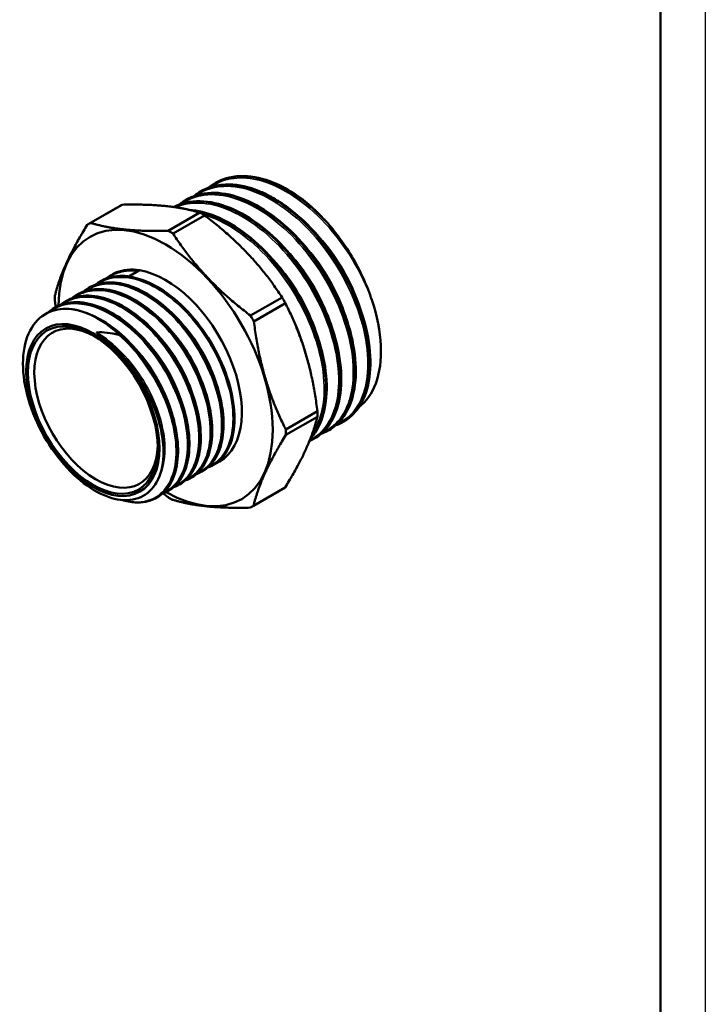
# Model space of a CAD drawing. Header units: millimetres. Extents: x 0 to 698, y -67 to 297.
# Tile 9 of 17: x 133 to 210, y 62 to 172. Entities that reach past the tile are written whole.
import ezdxf

# ---------------------------------------------------------------- set-up
doc = ezdxf.new("R2010")
doc.units = ezdxf.units.MM
for name, color, linetype, lineweight in [('Видимые тонкие (ГОСТ)', 7, 'Continuous', 35), ('Видимый контур (ГОСТ)', 7, 'Continuous', 50), ('Кромка (ГОСТ)', 7, 'Continuous', 50)]:
    doc.layers.add(name, color=color, linetype=linetype, lineweight=lineweight)

# ---------------------------------------------------------------- blocks, each defined once
blk = doc.blocks.new('Рамки ГОСТ_ граница 297x210')
at = {"layer": 'Кромка (ГОСТ)', "lineweight": 25}
blk.add_line((210, 297), (210, 0), dxfattribs=at)
at = {"layer": 'Кромка (ГОСТ)'}
blk.add_line((205, 5), (205, 292), dxfattribs=at)

msp = doc.modelspace()

# ---------------------------------------------------------------- linework, layer by layer
at = {"layer": 'Видимые тонкие (ГОСТ)'}
for points, knots in [([(168.899, 127.327), (170.039, 127.826), (170.952, 128.755), (171.534, 130.044), (172.422, 132.011), (172.532, 134.802), (171.828, 137.811), (171.09, 140.966), (169.458, 144.337), (167.302, 147.123), (165.213, 149.822), (162.648, 151.953), (160.162, 153.036), (157.696, 154.111), (155.325, 154.147), (153.552, 153.13), (153.405, 153.046), (153.263, 152.955), (153.125, 152.857)], [13.2877809, 13.2877809, 13.2877809, 13.2877809, 13.7317993, 13.7317993, 13.7317993, 14.4094954, 14.4094954, 14.4094954, 15.1202221, 15.1202221, 15.1202221, 15.8087385, 15.8087385, 15.8087385, 16.4917683, 16.4917683, 16.4917683, 16.5482676, 16.5482676, 16.5482676, 16.5482676]), ([(172.737, 141.16), (171.63, 144.23), (169.765, 147.303), (167.532, 149.71), (165.299, 152.116), (162.713, 153.839), (160.318, 154.5), (158.192, 155.086), (156.23, 154.833), (154.751, 153.795)], [8.305085, 8.305085, 8.305085, 8.305085, 8.9839612, 8.9839612, 8.9839612, 9.6626761, 9.6626761, 9.6626761, 10.2650823, 10.2650823, 10.2650823, 10.2650823]), ([(167.272, 126.39), (168.119, 126.757), (168.841, 127.358), (169.392, 128.175), (170.532, 129.864), (170.93, 132.46), (170.487, 135.395), (170.044, 138.329), (168.765, 141.58), (166.913, 144.438), (165.062, 147.294), (162.651, 149.738), (160.188, 151.235), (157.726, 152.73), (155.23, 153.269), (153.224, 152.726), (152.597, 152.557), (152.02, 152.282), (151.502, 151.913)], [19.5709662, 19.5709662, 19.5709662, 19.5709662, 19.8999871, 19.8999871, 19.8999871, 20.5803608, 20.5803608, 20.5803608, 21.2603491, 21.2603491, 21.2603491, 21.9399684, 21.9399684, 21.9399684, 22.6192346, 22.6192346, 22.6192346, 22.8314529, 22.8314529, 22.8314529, 22.8314529]), ([(165.812, 125.521), (166.154, 125.683), (166.474, 125.886), (166.768, 126.128), (168.283, 127.376), (169.106, 129.672), (169.037, 132.491), (168.969, 135.255), (168.045, 138.499), (166.454, 141.51), (164.864, 144.517), (162.62, 147.269), (160.196, 149.162), (157.774, 151.053), (155.19, 152.073), (152.99, 151.994), (152.214, 151.965), (151.487, 151.801), (150.827, 151.51)], [25.8756117, 25.8756117, 25.8756117, 25.8756117, 26.0108258, 26.0108258, 26.0108258, 26.7071959, 26.7071959, 26.7071959, 27.3899027, 27.3899027, 27.3899027, 28.0716797, 28.0716797, 28.0716797, 28.7525932, 28.7525932, 28.7525932, 28.9928255, 28.9928255, 28.9928255, 28.9928255]), ([(166.067, 126.204), (166.766, 127.199), (167.215, 128.508), (167.36, 130.041), (167.603, 132.594), (167.001, 135.748), (165.673, 138.812), (164.347, 141.87), (162.306, 144.817), (159.978, 147.012), (158.013, 148.864), (155.853, 150.169), (153.83, 150.737)], [32.4529957, 32.4529957, 32.4529957, 32.4529957, 32.8614129, 32.8614129, 32.8614129, 33.5417361, 33.5417361, 33.5417361, 34.220622, 34.220622, 34.220622, 34.7937636, 34.7937636, 34.7937636, 34.7937636]), ([(171.843, 138.937), (171.229, 141.364), (170.05, 143.918), (168.488, 146.15), (167.69, 147.29), (166.795, 148.343), (165.847, 149.265)], [8.14670423, 8.14670423, 8.14670423, 8.14670423, 8.75145098, 8.75145098, 8.75145098, 9.0603565, 9.0603565, 9.0603565, 9.0603565]), ([(170.213, 138.011), (169.599, 140.428), (168.427, 142.97), (166.874, 145.195), (166.069, 146.346), (165.165, 147.408), (164.208, 148.338)], [14.43094155, 14.43094155, 14.43094155, 14.43094155, 15.03313794, 15.03313794, 15.03313794, 15.34489822, 15.34489822, 15.34489822, 15.34489822]), ([(166.961, 136.133), (166.31, 138.704), (165.02, 141.416), (163.319, 143.739), (162.593, 144.729), (161.795, 145.646), (160.955, 146.46)], [26.99731217, 26.99731217, 26.99731217, 26.99731217, 27.63795277, 27.63795277, 27.63795277, 27.91126883, 27.91126883, 27.91126883, 27.91126883]), ([(168.587, 137.072), (167.961, 139.541), (166.749, 142.141), (165.146, 144.399), (164.367, 145.496), (163.499, 146.509), (162.581, 147.399)], [20.71412686, 20.71412686, 20.71412686, 20.71412686, 21.32935296, 21.32935296, 21.32935296, 21.62808352, 21.62808352, 21.62808352, 21.62808352]), ([(143.257, 143.621), (143.647, 143.898), (144.078, 144.108), (144.545, 144.243), (145.182, 144.427), (145.881, 144.476), (146.619, 144.39)], [40.00156793, 40.00156793, 40.00156793, 40.00156793, 40.20184601, 40.20184601, 40.20184601, 40.47492268, 40.47492268, 40.47492268, 40.47492268]), ([(141.981, 142.891), (141.994, 142.899), (142.006, 142.908), (142.019, 142.917), (143.43, 143.888), (145.395, 143.944), (147.456, 143.078), (149.515, 142.212), (151.651, 140.433), (153.366, 138.174), (155.094, 135.897), (156.379, 133.152), (156.922, 130.611), (157.463, 128.077), (157.262, 125.768), (156.378, 124.248), (155.922, 123.464), (155.287, 122.894), (154.526, 122.562)], [33.7183826, 33.7183826, 33.7183826, 33.7183826, 33.7247378, 33.7247378, 33.7247378, 34.4430109, 34.4430109, 34.4430109, 35.1606356, 35.1606356, 35.1606356, 35.8837297, 35.8837297, 35.8837297, 36.6047738, 36.6047738, 36.6047738, 36.976607, 36.976607, 36.976607, 36.976607]), ([(139.44, 141.414), (140.045, 141.842), (140.749, 142.11), (141.526, 142.195), (143.331, 142.394), (145.514, 141.608), (147.559, 140.033), (149.603, 138.46), (151.493, 136.113), (152.783, 133.566), (154.073, 131.02), (154.754, 128.296), (154.674, 126.057), (154.594, 123.82), (153.755, 122.086), (152.37, 121.28), (152.246, 121.208), (152.118, 121.144), (151.986, 121.086)], [21.152012, 21.152012, 21.152012, 21.152012, 21.4624215, 21.4624215, 21.4624215, 22.1838637, 22.1838637, 22.1838637, 22.904827, 22.904827, 22.904827, 23.6253308, 23.6253308, 23.6253308, 24.3453943, 24.3453943, 24.3453943, 24.4099256, 24.4099256, 24.4099256, 24.4099256]), ([(140.711, 142.151), (141.698, 142.84), (142.95, 143.102), (144.328, 142.885), (146.288, 142.577), (148.488, 141.302), (150.414, 139.372), (152.398, 137.383), (154.072, 134.717), (155.025, 132.053), (155.958, 129.447), (156.194, 126.868), (155.687, 124.95), (155.286, 123.433), (154.423, 122.34), (153.255, 121.823)], [27.4351973, 27.4351973, 27.4351973, 27.4351973, 27.9397777, 27.9397777, 27.9397777, 28.6575996, 28.6575996, 28.6575996, 29.397227, 29.397227, 29.397227, 30.1209947, 30.1209947, 30.1209947, 30.6933854, 30.6933854, 30.6933854, 30.6933854]), ([(136.727, 139.828), (137.903, 140.734), (139.496, 140.987), (141.234, 140.527), (143.249, 139.993), (145.442, 138.504), (147.297, 136.423), (149.152, 134.344), (150.653, 131.692), (151.453, 129.112), (152.253, 126.531), (152.345, 124.045), (151.718, 122.255), (151.275, 120.989), (150.476, 120.08), (149.438, 119.621)], [8.5571989, 8.5571989, 8.5571989, 8.5571989, 9.177467, 9.177467, 9.177467, 9.8968344, 9.8968344, 9.8968344, 10.6160049, 10.6160049, 10.6160049, 11.3349833, 11.3349833, 11.3349833, 11.8434897, 11.8434897, 11.8434897, 11.8434897]), ([(138.163, 140.686), (138.277, 140.766), (138.394, 140.841), (138.515, 140.909), (140.002, 141.752), (142.014, 141.664), (144.083, 140.673), (146.151, 139.681), (148.259, 137.796), (149.912, 135.473), (151.65, 133.034), (152.868, 130.135), (153.262, 127.543), (153.643, 125.033), (153.249, 122.835), (152.189, 121.499), (151.784, 120.989), (151.283, 120.606), (150.71, 120.358)], [14.8688267, 14.8688267, 14.8688267, 14.8688267, 14.927159, 14.927159, 14.927159, 15.6450837, 15.6450837, 15.6450837, 16.3628491, 16.3628491, 16.3628491, 17.1168738, 17.1168738, 17.1168738, 17.8473352, 17.8473352, 17.8473352, 18.1267403, 18.1267403, 18.1267403, 18.1267403]), ([(150.813, 139.292), (151.061, 139.052), (151.305, 138.8), (151.542, 138.537), (153.281, 136.611), (154.682, 134.13), (155.403, 131.732), (155.47, 131.508), (155.532, 131.285), (155.587, 131.064)], [34.9218669, 34.9218669, 34.9218669, 34.9218669, 35.02316305, 35.02316305, 35.02316305, 35.76539725, 35.76539725, 35.76539725, 35.83461525, 35.83461525, 35.83461525, 35.83461525]), ([(148.256, 137.834), (148.482, 137.616), (148.704, 137.387), (148.921, 137.15), (150.662, 135.247), (152.076, 132.785), (152.818, 130.393), (152.9, 130.129), (152.973, 129.866), (153.038, 129.606)], [22.35388297, 22.35388297, 22.35388297, 22.35388297, 22.44611041, 22.44611041, 22.44611041, 23.18554889, 23.18554889, 23.18554889, 23.26706571, 23.26706571, 23.26706571, 23.26706571]), ([(149.539, 138.554), (150.686, 137.433), (151.736, 136.073), (152.571, 134.605), (153.359, 133.219), (153.952, 131.747), (154.31, 130.329)], [28.63872173, 28.63872173, 28.63872173, 28.63872173, 29.10833599, 29.10833599, 29.10833599, 29.55148396, 29.55148396, 29.55148396, 29.55148396]), ([(141.991, 137.534), (143.923, 136.383), (145.815, 134.417), (147.2, 132.141), (148.585, 129.866), (149.451, 127.303), (149.592, 125.107), (149.684, 123.663), (149.463, 122.387), (148.973, 121.411)], [3.1846009, 3.1846009, 3.1846009, 3.1846009, 3.9244461, 3.9244461, 3.9244461, 4.6640422, 4.6640422, 4.6640422, 5.1506185, 5.1506185, 5.1506185, 5.1506185]), ([(144.42, 137.274), (146.427, 135.538), (148.219, 133.08), (149.376, 130.5), (150.532, 127.92), (151.045, 125.241), (150.801, 123.116), (150.557, 120.991), (149.56, 119.437), (148.062, 118.837), (147.144, 118.469), (146.043, 118.46), (144.871, 118.793)], [3.4148689, 3.4148689, 3.4148689, 3.4148689, 4.1359832, 4.1359832, 4.1359832, 4.8568622, 4.8568622, 4.8568622, 5.5775108, 5.5775108, 5.5775108, 6.0190784, 6.0190784, 6.0190784, 6.0190784]), ([(146.981, 137.095), (148.044, 136.06), (149.024, 134.82), (149.827, 133.476), (150.71, 131.997), (151.373, 130.403), (151.762, 128.871)], [16.07069766, 16.07069766, 16.07069766, 16.07069766, 16.5053649, 16.5053649, 16.5053649, 16.98388041, 16.98388041, 16.98388041, 16.98388041]), ([(145.711, 136.365), (145.826, 136.254), (145.941, 136.139), (146.054, 136.022), (147.826, 134.192), (149.303, 131.771), (150.124, 129.377), (150.266, 128.962), (150.389, 128.549), (150.491, 128.14)], [9.78750792, 9.78750792, 9.78750792, 9.78750792, 9.83467728, 9.83467728, 9.83467728, 10.57246764, 10.57246764, 10.57246764, 10.70034422, 10.70034422, 10.70034422, 10.70034422]), ([(144.476, 135.347), (146.259, 133.562), (147.762, 131.168), (148.616, 128.782), (149.164, 127.249), (149.44, 125.728), (149.436, 124.381)], [3.5274617, 3.5274617, 3.5274617, 3.5274617, 4.26877, 4.26877, 4.26877, 4.7449645, 4.7449645, 4.7449645, 4.7449645])]:
    msp.add_open_spline(points, degree=3, knots=knots, dxfattribs=at)
msp.add_open_spline([(165.335, 135.194), (164.953, 136.703), (164.35, 138.261), (163.574, 139.76)], degree=3, dxfattribs=at)
at = {"layer": 'Видимый контур (ГОСТ)'}
for p, q in [((155.243, 154.241), (155.238, 154.238)), ((153.617, 153.302), (153.611, 153.299)), ((151.991, 152.363), (151.985, 152.36)), ((141.095, 149.658), (144.619, 151.693)), ((141.306, 149.774), (144.83, 151.809)), ((149.987, 148.886), (153.511, 150.921)), ((150.515, 148.581), (154.038, 150.615)), ((146.769, 144.476), (145.562, 143.779)), ((146.769, 144.476), (146.769, 144.476)), ((142.361, 143.236), (142.361, 143.235)), ((143.657, 143.984), (143.633, 143.97)), ((141.089, 142.501), (141.088, 142.501)), ((138.543, 141.031), (138.542, 141.031)), ((139.816, 141.766), (139.815, 141.766)), ((159.179, 139.406), (162.703, 141.441)), ((137.27, 140.296), (137.27, 140.296)), ((159.551, 138.76), (163.075, 140.794)), ((163.122, 126.065), (166.645, 128.099)), ((163.123, 126.673), (166.647, 128.708)), ((169.575, 127.54), (169.57, 127.537)), ((166.323, 125.662), (166.317, 125.659)), ((167.949, 126.601), (167.943, 126.598)), ((155.712, 123.104), (155.052, 122.723)), ((152.507, 121.254), (152.507, 121.253)), ((153.78, 121.989), (153.779, 121.988)), ((151.234, 120.519), (151.234, 120.518)), ((159.345, 118.048), (162.869, 120.083)), ((159.509, 118.146), (163.032, 120.18)), ((148.689, 119.049), (148.688, 119.049)), ((149.962, 119.784), (149.961, 119.784))]:
    msp.add_line(p, q, dxfattribs=at)
for centre, major_axis, start_param, end_param in [((149.684, 133.544), (8.468, -14.667), 5.5038077, 10.2058972), ((153.744, 135.888), (-9.125, 15.805), 6.2603739, 6.2831853), ((153.744, 135.888), (-9.125, 15.805), 5.4749758, 5.5158492), ((150.22, 133.853), (-9.125, 15.805), 6.2603739, 6.3012473), ((163.126, 141.304), (-7.573, 13.116), 5.0642952, 5.0862034), ((150.22, 133.853), (9.125, -15.805), 2.3333831, 2.3742565), ((149.684, 133.544), (-6.027, 10.44), 6.169093, 6.2831853), ((149.684, 133.544), (-6.028, 10.44), 5.846853, 6.1955627), ((149.684, 133.544), (6.027, -10.44), 0, 2.7052603), ((150.22, 133.853), (-9.125, 15.805), 0.7625868, 0.8034602), ((153.744, 135.888), (-9.125, 15.805), 4.6895776, 4.730451), ((141.906, 129.053), (-4.875, 8.444), 5.5231103, 10.184853), ((142.175, 129.208), (6.028, -10.44), 2.3996495, 2.4027225), ((150.22, 133.853), (9.125, -15.805), 1.5479849, 1.5888584), ((153.744, 135.888), (-9.125, 15.805), 3.9041794, 3.9450528), ((150.22, 133.853), (9.125, -15.805), 0.7625868, 0.8034602), ((153.744, 135.888), (9.125, -15.805), 0, 0.018062), ((150.22, 133.853), (-9.125, 15.805), 2.3333831, 2.3742565), ((150.22, 133.853), (9.125, -15.805), 6.2603739, 6.3012473)]:
    msp.add_ellipse(centre, major_axis=major_axis, ratio=0.5773503, start_param=start_param, end_param=end_param, dxfattribs=at)
for major_axis in [(-5.266, 9.12), (-5.125, 8.877)]:
    msp.add_ellipse((141.552, 128.849), major_axis=major_axis, ratio=0.5773503, dxfattribs=at)
for points, knots in [([(153.391, 153.158), (154.567, 153.909), (156.018, 154.202), (157.608, 153.987), (159.937, 153.671), (162.55, 152.268), (164.9, 150.085), (167.247, 147.904), (169.315, 144.96), (170.674, 141.892), (172.031, 138.826), (172.671, 135.657), (172.468, 133.069), (172.265, 130.465), (171.209, 128.469), (169.543, 127.521), (169.486, 127.489), (169.428, 127.458), (169.37, 127.428)], [-16.5222265, -16.5222265, -16.5222265, -16.5222265, -16.0595211, -16.0595211, -16.0595211, -15.3820919, -15.3820919, -15.3820919, -14.7052686, -14.7052686, -14.7052686, -14.028989, -14.028989, -14.028989, -13.3481112, -13.3481112, -13.3481112, -13.3248115, -13.3248115, -13.3248115, -13.3248115]), ([(169.571, 127.546), (170.57, 128.126), (171.36, 129.068), (171.861, 130.311), (172.689, 132.365), (172.723, 135.227), (171.944, 138.276), (171.164, 141.325), (169.577, 144.538), (167.51, 147.219), (165.443, 149.9), (162.91, 152.03), (160.443, 153.146), (157.976, 154.261), (155.591, 154.353), (153.787, 153.396), (153.73, 153.366), (153.673, 153.335), (153.617, 153.302)], [7.0685835, 7.0685835, 7.0685835, 7.0685835, 7.4788736, 7.4788736, 7.4788736, 8.1565791, 8.1565791, 8.1565791, 8.8341206, 8.8341206, 8.8341206, 9.5115021, 9.5115021, 9.5115021, 10.1887274, 10.1887274, 10.1887274, 10.2101761, 10.2101761, 10.2101761, 10.2101761]), ([(155.019, 154.096), (155.731, 154.556), (156.544, 154.848), (157.433, 154.952), (159.576, 155.203), (162.144, 154.357), (164.598, 152.604), (165.642, 151.858), (166.664, 150.954), (167.624, 149.929)], [-10.2390412, -10.2390412, -10.2390412, -10.2390412, -9.9579006, -9.9579006, -9.9579006, -9.2798163, -9.2798163, -9.2798163, -8.9912861, -8.9912861, -8.9912861, -8.9912861]), ([(167.41, 150.164), (165.13, 152.532), (162.517, 154.186), (160.121, 154.763), (158.292, 155.202), (156.6, 155.012), (155.245, 154.237)], [2.7300089, 2.7300089, 2.7300089, 2.7300089, 3.4089738, 3.4089738, 3.4089738, 3.9269908, 3.9269908, 3.9269908, 3.9269908]), ([(155.473, 154.366), (156.343, 154.814), (157.353, 155.035), (159.477, 154.993), (160.617, 154.737), (162.61, 153.922), (163.473, 153.453), (164.319, 152.883)], [0, 0, 0, 0, 0.4792857, 0.4792857, 0.9535032, 0.9535032, 1.3048835, 1.3048835, 1.3048835, 1.3048835]), ([(151.762, 152.223), (153.336, 153.23), (155.415, 153.389), (157.638, 152.661), (160.067, 151.866), (162.653, 150.018), (164.852, 147.522), (167.051, 145.026), (168.849, 141.9), (169.874, 138.819), (170.899, 135.739), (171.145, 132.727), (170.572, 130.434), (170.108, 128.577), (169.109, 127.204), (167.741, 126.492)], [-22.8054118, -22.8054118, -22.8054118, -22.8054118, -22.1859204, -22.1859204, -22.1859204, -21.508919, -21.508919, -21.508919, -20.8322066, -20.8322066, -20.8322066, -20.1557677, -20.1557677, -20.1557677, -19.6079968, -19.6079968, -19.6079968, -19.6079968]), ([(167.946, 126.607), (168.485, 126.916), (168.964, 127.33), (169.367, 127.844), (170.6, 129.42), (171.114, 131.926), (170.786, 134.819), (170.443, 137.846), (169.177, 141.275), (167.268, 144.297), (165.42, 147.226), (162.983, 149.751), (160.481, 151.311), (157.994, 152.862), (155.46, 153.449), (153.415, 152.937), (152.909, 152.81), (152.433, 152.616), (151.993, 152.36)], [13.3517688, 13.3517688, 13.3517688, 13.3517688, 13.5726488, 13.5726488, 13.5726488, 14.2490193, 14.2490193, 14.2490193, 14.9569629, 14.9569629, 14.9569629, 15.6427834, 15.6427834, 15.6427834, 16.3244347, 16.3244347, 16.3244347, 16.4933614, 16.4933614, 16.4933614, 16.4933614]), ([(152.22, 152.488), (153.091, 152.936), (154.1, 153.157), (156.224, 153.115), (157.365, 152.859), (159.674, 151.914), (160.873, 151.204), (163.168, 149.425), (164.294, 148.332), (166.328, 145.912), (167.264, 144.555), (168.834, 141.75), (169.489, 140.268), (170.444, 137.366), (170.756, 135.909), (171.004, 133.199), (170.943, 131.913), (170.456, 129.669), (170.023, 128.683), (169.062, 127.434), (168.628, 127.032), (168.143, 126.72)], [0, 0, 0, 0, 0.4792857, 0.4792857, 0.9535032, 0.9535032, 1.4363344, 1.4363344, 1.920681, 1.920681, 2.4040242, 2.4040242, 2.8867, 2.8867, 3.3695056, 3.3695056, 3.8532369, 3.8532369, 4.3378212, 4.3378212, 4.6386722, 4.6386722, 4.6386722, 4.6386722]), ([(153.846, 153.427), (154.717, 153.875), (155.726, 154.096), (157.851, 154.054), (158.991, 153.798), (160.566, 153.153), (161, 152.947), (161.651, 152.592), (161.87, 152.466), (162.197, 152.266), (162.306, 152.198), (162.741, 151.917), (163.067, 151.69), (164.366, 150.719), (165.327, 149.846), (167.283, 147.723), (168.275, 146.407), (169.968, 143.658), (170.692, 142.192), (171.796, 139.286), (172.189, 137.81), (172.6, 135.033), (172.624, 133.696), (172.301, 131.326), (171.95, 130.262), (170.995, 128.678), (170.429, 128.083), (169.77, 127.658)], [0, 0, 0, 0, 0.4792857, 0.4792857, 0.9535032, 0.9535032, 1.1319226, 1.1319226, 1.2219991, 1.2219991, 1.2670824, 1.2670824, 1.4024519, 1.4024519, 1.8118983, 1.8118983, 2.2978578, 2.2978578, 2.7805346, 2.7805346, 3.2632411, 3.2632411, 3.7467083, 3.7467083, 4.2312607, 4.2312607, 4.6405861, 4.6405861, 4.6405861, 4.6405861]), ([(150.594, 151.549), (150.741, 151.625), (150.892, 151.694), (151.046, 151.756), (152.962, 152.527), (155.424, 152.22), (157.913, 150.908), (160.4, 149.597), (162.895, 147.291), (164.872, 144.498), (166.848, 141.706), (168.293, 138.447), (168.906, 135.433), (169.52, 132.42), (169.3, 129.672), (168.306, 127.79), (167.775, 126.782), (167.023, 126.026), (166.113, 125.557)], [-29.0301063, -29.0301063, -29.0301063, -29.0301063, -28.9753099, -28.9753099, -28.9753099, -28.2945447, -28.2945447, -28.2945447, -27.6142287, -27.6142287, -27.6142287, -26.9343456, -26.9343456, -26.9343456, -26.2548788, -26.2548788, -26.2548788, -25.8911822, -25.8911822, -25.8911822, -25.8911822]), ([(150.594, 151.549), (151.464, 151.997), (152.474, 152.218), (154.598, 152.176), (155.738, 151.92), (158.048, 150.975), (159.247, 150.265), (161.542, 148.486), (162.667, 147.393), (164.702, 144.973), (165.637, 143.616), (167.207, 140.811), (167.862, 139.329), (168.817, 136.427), (169.129, 134.97), (169.378, 132.26), (169.316, 130.974), (168.83, 128.73), (168.397, 127.744), (167.436, 126.495), (167.002, 126.093), (166.517, 125.781)], [0, 0, 0, 0, 0.4792857, 0.4792857, 0.9535032, 0.9535032, 1.4363344, 1.4363344, 1.920681, 1.920681, 2.4040242, 2.4040242, 2.8867, 2.8867, 3.3695056, 3.3695056, 3.8532369, 3.8532369, 4.3378212, 4.3378212, 4.6386722, 4.6386722, 4.6386722, 4.6386722]), ([(166.322, 125.664), (166.544, 125.791), (166.755, 125.936), (166.955, 126.099), (168.448, 127.32), (169.28, 129.546), (169.259, 132.289), (169.238, 135.03), (168.365, 138.269), (166.815, 141.301), (165.266, 144.331), (163.051, 147.133), (160.635, 149.096), (158.22, 151.058), (155.619, 152.169), (153.38, 152.183), (152.363, 152.189), (151.423, 151.968), (150.597, 151.542)], [19.6349541, 19.6349541, 19.6349541, 19.6349541, 19.7258176, 19.7258176, 19.7258176, 20.4048345, 20.4048345, 20.4048345, 21.0834694, 21.0834694, 21.0834694, 21.7617384, 21.7617384, 21.7617384, 22.4396574, 22.4396574, 22.4396574, 22.7476939, 22.7476939, 22.7476939, 22.7476939]), ([(167.41, 150.164), (166.096, 151.585), (165.012, 152.393), (164.462, 152.786), (164.382, 152.841), (164.319, 152.883)], [-0.108107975, -0.108107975, -0.108107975, -0.108107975, -0.035887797, -0.035887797, -0.021604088, -0.021604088, -0.021604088, -0.021604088]), ([(152.296, 151.241), (153.244, 151.173), (154.248, 150.926), (156.422, 150.036), (157.62, 149.326), (159.916, 147.547), (161.041, 146.454), (163.076, 144.034), (164.011, 142.677), (165.581, 139.872), (166.236, 138.39), (167.191, 135.488), (167.503, 134.031), (167.751, 131.321), (167.69, 130.035), (167.203, 127.791), (166.77, 126.805), (166.081, 125.91), (165.98, 125.79), (165.875, 125.675)], [0.5358218, 0.5358218, 0.5358218, 0.5358218, 0.9535032, 0.9535032, 1.4363344, 1.4363344, 1.920681, 1.920681, 2.4040242, 2.4040242, 2.8867, 2.8867, 3.3695056, 3.3695056, 3.8532369, 3.8532369, 4.3378212, 4.3378212, 4.4165418, 4.4165418, 4.4165418, 4.4165418]), ([(165.875, 125.694), (166.689, 126.604), (167.25, 127.863), (167.492, 129.38), (167.884, 131.845), (167.431, 134.973), (166.217, 138.077), (165.005, 141.178), (163.044, 144.232), (160.744, 146.573), (158.447, 148.911), (155.828, 150.521), (153.441, 151.047), (153.102, 151.122), (152.769, 151.174), (152.441, 151.206)], [26.0976316, 26.0976316, 26.0976316, 26.0976316, 26.516971, 26.516971, 26.516971, 27.1982768, 27.1982768, 27.1982768, 27.8786621, 27.8786621, 27.8786621, 28.5581927, 28.5581927, 28.5581927, 28.6546009, 28.6546009, 28.6546009, 28.6546009]), ([(152.47, 151.196), (154.141, 151.02), (155.968, 150.295), (157.75, 149.087), (160.209, 147.419), (162.563, 144.84), (164.322, 141.91), (166.08, 138.98), (167.23, 135.72), (167.539, 132.835), (167.848, 129.951), (167.314, 127.461), (166.064, 125.907), (166.005, 125.833), (165.944, 125.762), (165.882, 125.693)], [-34.9344465, -34.9344465, -34.9344465, -34.9344465, -34.4440601, -34.4440601, -34.4440601, -33.7672603, -33.7672603, -33.7672603, -33.0906015, -33.0906015, -33.0906015, -32.4140798, -32.4140798, -32.4140798, -32.3821481, -32.3821481, -32.3821481, -32.3821481]), ([(172.737, 141.16), (172.219, 142.709), (171.514, 144.262), (169.777, 147.258), (168.749, 148.679), (167.624, 149.929)], [-1.0383046, -1.0383046, -1.0383046, -1.0383046, -0.5256381, -0.5256381, 0, 0, 0, 0]), ([(140.889, 142.377), (141.064, 142.492), (141.248, 142.594), (141.438, 142.682), (143.003, 143.403), (145.068, 143.176), (147.152, 142.062), (149.316, 140.905), (151.482, 138.798), (153.108, 136.288), (154.687, 133.852), (155.743, 131.06), (156.034, 128.595), (156.324, 126.133), (155.848, 124.019), (154.734, 122.77), (154.406, 122.401), (154.023, 122.109), (153.597, 121.896)], [27.4563833, 27.4563833, 27.4563833, 27.4563833, 27.5437538, 27.5437538, 27.5437538, 28.2602412, 28.2602412, 28.2602412, 29.0045635, 29.0045635, 29.0045635, 29.7270649, 29.7270649, 29.7270649, 30.448451, 30.448451, 30.448451, 30.6609643, 30.6609643, 30.6609643, 30.6609643]), ([(153.78, 121.989), (153.799, 122), (153.818, 122.011), (153.837, 122.022), (155.215, 122.851), (156.044, 124.603), (156.115, 126.855), (156.185, 129.106), (155.497, 131.837), (154.203, 134.389), (152.908, 136.94), (151.019, 139.291), (148.973, 140.873), (146.928, 142.456), (144.743, 143.257), (142.929, 143.079), (142.258, 143.013), (141.641, 142.814), (141.092, 142.495)], [-36.9137137, -36.9137137, -36.9137137, -36.9137137, -36.9038295, -36.9038295, -36.9038295, -36.1868144, -36.1868144, -36.1868144, -35.4699707, -35.4699707, -35.4699707, -34.7532937, -34.7532937, -34.7532937, -34.0367788, -34.0367788, -34.0367788, -33.772121, -33.772121, -33.772121, -33.772121]), ([(141.294, 142.612), (141.989, 142.965), (142.794, 143.135), (143.768, 143.111), (143.892, 143.104), (144.393, 143.061), (144.779, 142.993), (146.091, 142.652), (147.057, 142.217), (148.928, 141.031), (149.857, 140.27), (151.576, 138.517), (152.388, 137.505), (153.796, 135.364), (154.41, 134.209), (155.369, 131.9), (155.726, 130.719), (156.145, 128.476), (156.212, 127.386), (156.049, 125.433), (155.816, 124.545), (155.081, 123.087), (154.57, 122.497), (153.954, 122.096)], [0, 0, 0, 0, 0.3816145, 0.3816145, 0.4366761, 0.4366761, 0.6022089, 0.6022089, 0.9915814, 0.9915814, 1.3768427, 1.3768427, 1.7618927, 1.7618927, 2.1462171, 2.1462171, 2.530394, 2.530394, 2.9150724, 2.9150724, 3.3006482, 3.3006482, 3.6838565, 3.6838565, 3.6838565, 3.6838565]), ([(142.165, 143.106), (142.771, 143.503), (143.47, 143.747), (144.236, 143.817), (146.055, 143.982), (148.24, 143.169), (150.283, 141.578), (152.342, 139.975), (154.239, 137.594), (155.527, 135.019), (156.811, 132.452), (157.479, 129.713), (157.382, 127.47), (157.286, 125.231), (156.429, 123.505), (155.029, 122.71), (154.977, 122.68), (154.925, 122.652), (154.872, 122.626)], [33.7395686, 33.7395686, 33.7395686, 33.7395686, 34.041395, 34.041395, 34.041395, 34.7577208, 34.7577208, 34.7577208, 35.4796853, 35.4796853, 35.4796853, 36.1995721, 36.1995721, 36.1995721, 36.9176931, 36.9176931, 36.9176931, 36.9441496, 36.9441496, 36.9441496, 36.9441496]), ([(142.567, 143.347), (143.262, 143.7), (144.067, 143.87), (145.138, 143.843), (145.362, 143.825), (145.589, 143.795)], [0, 0, 0, 0, 0.38161454, 0.38161454, 0.48023409, 0.48023409, 0.48023409, 0.48023409]), ([(139.616, 141.642), (140.876, 142.456), (142.545, 142.588), (144.331, 141.998), (146.386, 141.32), (148.58, 139.691), (150.396, 137.512), (152.21, 135.333), (153.633, 132.623), (154.333, 130.039), (155.033, 127.456), (155.006, 125.021), (154.271, 123.324), (153.839, 122.328), (153.166, 121.592), (152.322, 121.162)], [21.173198, 21.173198, 21.173198, 21.173198, 21.7985008, 21.7985008, 21.7985008, 22.518132, 22.518132, 22.518132, 23.2373037, 23.2373037, 23.2373037, 23.9560352, 23.9560352, 23.9560352, 24.377779, 24.377779, 24.377779, 24.377779]), ([(152.504, 121.259), (152.948, 121.513), (153.339, 121.855), (153.666, 122.282), (154.702, 123.637), (155.08, 125.832), (154.697, 128.333), (154.314, 130.831), (153.175, 133.612), (151.541, 135.997), (149.908, 138.381), (147.796, 140.349), (145.702, 141.421), (143.609, 142.492), (141.551, 142.658), (140.012, 141.872), (139.945, 141.839), (139.88, 141.803), (139.816, 141.766)], [-30.6305284, -30.6305284, -30.6305284, -30.6305284, -30.4027615, -30.4027615, -30.4027615, -29.6812709, -29.6812709, -29.6812709, -28.9603117, -28.9603117, -28.9603117, -28.2398642, -28.2398642, -28.2398642, -27.5199087, -27.5199087, -27.5199087, -27.4889357, -27.4889357, -27.4889357, -27.4889357]), ([(140.022, 141.878), (140.717, 142.23), (141.522, 142.4), (142.503, 142.376), (142.635, 142.368), (143.167, 142.32), (143.578, 142.245), (144.916, 141.879), (145.883, 141.431), (147.752, 140.223), (148.678, 139.451), (150.39, 137.681), (151.196, 136.663), (152.59, 134.512), (153.196, 133.353), (154.137, 131.043), (154.485, 129.863), (154.884, 127.626), (154.94, 126.542), (154.756, 124.603), (154.513, 123.724), (153.772, 122.311), (153.276, 121.748), (152.682, 121.361)], [0, 0, 0, 0, 0.3816145, 0.3816145, 0.4400384, 0.4400384, 0.6157263, 0.6157263, 1.0050346, 1.0050346, 1.3903232, 1.3903232, 1.7753423, 1.7753423, 2.1596508, 2.1596508, 2.5438344, 2.5438344, 2.9285412, 2.9285412, 3.3141401, 3.3141401, 3.6840006, 3.6840006, 3.6840006, 3.6840006]), ([(137.074, 140.168), (137.561, 140.488), (138.108, 140.709), (138.704, 140.817), (140.464, 141.138), (142.632, 140.479), (144.7, 139.006), (146.767, 137.533), (148.717, 135.258), (150.095, 132.732), (151.472, 130.208), (152.267, 127.454), (152.3, 125.137), (152.333, 122.82), (151.605, 120.959), (150.301, 120.006), (150.136, 119.885), (149.962, 119.779), (149.78, 119.688)], [8.6068274, 8.6068274, 8.6068274, 8.6068274, 8.8497584, 8.8497584, 8.8497584, 9.5677572, 9.5677572, 9.5677572, 10.2855598, 10.2855598, 10.2855598, 11.0031711, 11.0031711, 11.0031711, 11.7205956, 11.7205956, 11.7205956, 11.8114083, 11.8114083, 11.8114083, 11.8114083]), ([(149.96, 119.786), (151.155, 120.483), (151.961, 121.85), (152.213, 123.653), (152.506, 125.752), (152.045, 128.422), (150.93, 131.019), (149.815, 133.613), (148.057, 136.111), (146.062, 137.909), (144.07, 139.705), (141.86, 140.788), (139.946, 140.891), (138.954, 140.944), (138.047, 140.734), (137.275, 140.288)], [-18.0641578, -18.0641578, -18.0641578, -18.0641578, -17.4468037, -17.4468037, -17.4468037, -16.728537, -16.728537, -16.728537, -16.0110518, -16.0110518, -16.0110518, -15.2942732, -15.2942732, -15.2942732, -14.9225651, -14.9225651, -14.9225651, -14.9225651]), ([(137.476, 140.408), (138.171, 140.76), (138.976, 140.931), (140.669, 140.888), (141.578, 140.68), (143.416, 139.918), (144.37, 139.349), (146.195, 137.925), (147.089, 137.052), (148.704, 135.12), (149.446, 134.038), (150.689, 131.803), (151.207, 130.622), (151.96, 128.312), (152.205, 127.153), (152.395, 124.999), (152.342, 123.978), (151.947, 122.197), (151.599, 121.416), (150.839, 120.442), (150.507, 120.133), (150.136, 119.891)], [0, 0, 0, 0, 0.3816145, 0.3816145, 0.7592278, 0.7592278, 1.1435907, 1.1435907, 1.5290905, 1.5290905, 1.9137971, 1.9137971, 2.2979863, 2.2979863, 2.6822856, 2.6822856, 3.0673182, 3.0673182, 3.4530052, 3.4530052, 3.6838, 3.6838, 3.6838, 3.6838]), ([(138.347, 140.902), (139.182, 141.444), (140.192, 141.696), (141.305, 141.62), (143.226, 141.488), (145.437, 140.38), (147.421, 138.565), (149.406, 136.75), (151.148, 134.246), (152.244, 131.654), (153.365, 129.005), (153.801, 126.288), (153.455, 124.187), (153.16, 122.394), (152.299, 121.061), (151.053, 120.422)], [14.8900127, 14.8900127, 14.8900127, 14.8900127, 15.3050812, 15.3050812, 15.3050812, 16.0214834, 16.0214834, 16.0214834, 16.7377314, 16.7377314, 16.7377314, 17.469971, 17.469971, 17.469971, 18.0945937, 18.0945937, 18.0945937, 18.0945937]), ([(151.23, 120.525), (152.046, 120.999), (152.687, 121.773), (153.085, 122.8), (153.764, 124.551), (153.729, 127.018), (152.976, 129.605), (152.224, 132.191), (150.762, 134.875), (148.927, 137.009), (147.093, 139.142), (144.901, 140.708), (142.863, 141.325), (141.243, 141.817), (139.731, 141.705), (138.544, 141.028)], [-24.3473431, -24.3473431, -24.3473431, -24.3473431, -23.9268369, -23.9268369, -23.9268369, -23.2094301, -23.2094301, -23.2094301, -22.4923818, -22.4923818, -22.4923818, -21.7756734, -21.7756734, -21.7756734, -21.2057504, -21.2057504, -21.2057504, -21.2057504]), ([(138.749, 141.143), (139.444, 141.495), (140.249, 141.666), (141.942, 141.623), (142.85, 141.415), (144.689, 140.653), (145.643, 140.084), (147.468, 138.66), (148.362, 137.787), (149.977, 135.855), (150.718, 134.773), (151.962, 132.537), (152.48, 131.357), (153.233, 129.047), (153.478, 127.888), (153.668, 125.734), (153.615, 124.713), (153.22, 122.932), (152.872, 122.151), (152.112, 121.176), (151.78, 120.868), (151.409, 120.626)], [0, 0, 0, 0, 0.3816145, 0.3816145, 0.7592278, 0.7592278, 1.1435907, 1.1435907, 1.5290905, 1.5290905, 1.9137971, 1.9137971, 2.2979863, 2.2979863, 2.6822856, 2.6822856, 3.0673182, 3.0673182, 3.4530052, 3.4530052, 3.6838, 3.6838, 3.6838, 3.6838]), ([(171.286, 129.173), (172.108, 129.79), (172.746, 130.683), (173.618, 133.006), (173.813, 134.447), (173.669, 137.654), (173.328, 139.392), (172.737, 141.16)], [-1.7064246, -1.7064246, -1.7064246, -1.7064246, -1.1641661, -1.1641661, -0.5845646, -0.5845646, 0, 0, 0, 0]), ([(136.481, 139.716), (137.193, 140.078), (138.014, 140.225), (139.817, 140.083), (140.792, 139.784), (141.778, 139.269)], [-0.82608442, -0.82608442, -0.82608442, -0.82608442, -0.41848602, -0.41848602, 0, 0, 0, 0]), ([(139.18, 140.127), (140.075, 140.013), (141.031, 139.7), (142.91, 138.735), (143.856, 138.076), (145.642, 136.497), (146.503, 135.557), (148.031, 133.521), (148.718, 132.401), (149.839, 130.122), (150.286, 128.936), (150.891, 126.645), (151.057, 125.513), (151.088, 123.44), (150.954, 122.474), (150.403, 120.829), (149.978, 120.129), (149.257, 119.44), (149.066, 119.288), (148.863, 119.156)], [0, 0, 0, 0, 0.3900961, 0.3900961, 0.7748172, 0.7748172, 1.1601532, 1.1601532, 1.5446634, 1.5446634, 1.9288178, 1.9288178, 2.31326, 2.31326, 2.6985544, 2.6985544, 3.0839987, 3.0839987, 3.2101506, 3.2101506, 3.2101506, 3.2101506]), ([(148.465, 128.998), (148.816, 128.079), (149.077, 127.161), (149.405, 125.373), (149.47, 124.512), (149.384, 122.592), (149.135, 121.611), (148.272, 120.029), (147.663, 119.447), (146.158, 118.77), (145.275, 118.685), (143.349, 119.035), (142.323, 119.47), (140.263, 120.813), (139.249, 121.713), (137.368, 123.869), (136.521, 125.106), (135.112, 127.765), (134.566, 129.16), (133.854, 131.93), (133.699, 133.277), (133.808, 135.745), (134.076, 136.839), (135.008, 138.628), (135.668, 139.302), (136.481, 139.716)], [-5.0900967, -5.0900967, -5.0900967, -5.0900967, -4.7855241, -4.7855241, -4.4789238, -4.4789238, -4.0485271, -4.0485271, -3.6142405, -3.6142405, -3.1760648, -3.1760648, -2.7340007, -2.7340007, -2.2880489, -2.2880489, -1.8382102, -1.8382102, -1.3844853, -1.3844853, -0.9268748, -0.9268748, -0.4653795, -0.4653795, 0, 0, 0, 0]), ([(148.688, 119.051), (148.884, 119.163), (149.069, 119.292), (149.243, 119.44), (150.488, 120.494), (151.134, 122.445), (151.014, 124.818), (150.895, 127.18), (150.017, 129.94), (148.579, 132.432), (147.14, 134.926), (145.151, 137.131), (143.076, 138.514), (142.645, 138.801), (142.211, 139.054), (141.778, 139.269)], [-11.7809725, -11.7809725, -11.7809725, -11.7809725, -11.6803779, -11.6803779, -11.6803779, -10.9607166, -10.9607166, -10.9607166, -10.2442141, -10.2442141, -10.2442141, -9.527154, -9.527154, -9.527154, -9.3782499, -9.3782499, -9.3782499, -9.3782499]), ([(141.804, 139.255), (142.954, 138.647), (143.805, 137.909), (144.272, 137.468), (144.364, 137.372), (144.413, 137.31), (144.422, 137.298), (144.428, 137.286), (144.429, 137.283), (144.43, 137.28), (144.43, 137.279), (144.43, 137.277), (144.43, 137.277), (144.43, 137.276), (144.43, 137.275), (144.429, 137.275), (144.429, 137.274), (144.428, 137.274), (144.427, 137.273), (144.425, 137.273), (144.422, 137.273), (144.42, 137.274)], [-0.083642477, -0.083642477, -0.083642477, -0.083642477, -0.027375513, -0.027375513, -0.006893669, -0.006893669, -0.003165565, -0.003165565, -0.002149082, -0.002149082, -0.001740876, -0.001740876, -0.001512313, -0.001512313, -0.001325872, -0.001325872, -0.001116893, -0.001116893, -0.000792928, -0.000792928, 0, 0, 0, 0]), ([(141.804, 139.255), (143.896, 138.206), (146.012, 136.259), (147.656, 133.888), (149.299, 131.518), (150.456, 128.746), (150.86, 126.244), (151.264, 123.743), (150.914, 121.534), (149.904, 120.154), (149.523, 119.633), (149.049, 119.232), (148.505, 118.958)], [3.0981376, 3.0981376, 3.0981376, 3.0981376, 3.8178767, 3.8178767, 3.8178767, 4.5373814, 4.5373814, 4.5373814, 5.2566567, 5.2566567, 5.2566567, 5.528223, 5.528223, 5.528223, 5.528223]), ([(141.991, 137.534), (141.989, 137.534), (141.987, 137.534), (141.985, 137.533), (141.985, 137.532), (141.984, 137.532), (141.984, 137.531), (141.983, 137.53), (141.983, 137.53), (141.983, 137.528), (141.983, 137.527), (141.984, 137.525), (141.984, 137.524), (141.988, 137.517), (141.993, 137.51), (142.021, 137.481), (142.058, 137.449), (142.22, 137.321), (142.388, 137.198), (143.052, 136.684), (143.715, 136.143), (144.476, 135.347)], [-0.62443293, -0.62443293, -0.62443293, -0.62443293, -0.61650905, -0.61650905, -0.61375643, -0.61375643, -0.61164045, -0.61164045, -0.6093635, -0.6093635, -0.60598807, -0.60598807, -0.59964176, -0.59964176, -0.57691472, -0.57691472, -0.5094777, -0.5094777, -0.34836314, -0.34836314, 0, 0, 0, 0]), ([(144.42, 137.274), (144, 137.377), (143.581, 137.452), (142.77, 137.538), (142.377, 137.551), (141.991, 137.534)], [-0.29449333, -0.29449333, -0.29449333, -0.29449333, -0.14427546, -0.14427546, 0, 0, 0, 0]), ([(164.624, 137.277), (164.793, 136.85), (164.948, 136.424), (165.226, 135.579), (165.35, 135.157), (165.46, 134.738)], [2.74571914, 2.74571914, 2.74571914, 2.74571914, 2.88670004, 2.88670004, 3.02683383, 3.02683383, 3.02683383, 3.02683383]), ([(144.476, 135.347), (145.319, 134.465), (146.097, 133.462), (147.455, 131.294), (148.022, 130.155), (148.465, 128.998)], [-0.76919852, -0.76919852, -0.76919852, -0.76919852, -0.38295808, -0.38295808, 0, 0, 0, 0]), ([(148.508, 118.951), (147.859, 118.622), (147.101, 118.474), (145.814, 118.542), (145.307, 118.635), (144.79, 118.794)], [0, 0, 0, 0, 0.3795052, 0.3795052, 0.60775167, 0.60775167, 0.60775167, 0.60775167])]:
    msp.add_open_spline(points, degree=3, knots=knots, dxfattribs=at)
for points in [[(152.84, 152.761), (153.016, 152.906), (153.199, 153.041), (153.389, 153.163)], [(154.466, 153.7), (154.642, 153.845), (154.825, 153.98), (155.015, 154.102)], [(151.214, 151.822), (151.389, 151.968), (151.572, 152.102), (151.762, 152.224)], [(143.434, 143.847), (143.729, 144.04), (144.046, 144.195), (144.382, 144.312)], [(144.382, 144.312), (144.323, 144.292), (144.265, 144.271), (144.207, 144.248)], [(145.562, 143.779), (144.367, 143.945), (143.272, 143.75), (142.365, 143.229)], [(143.028, 143.548), (143.158, 143.656), (143.294, 143.756), (143.434, 143.848)], [(140.482, 142.079), (140.612, 142.187), (140.748, 142.286), (140.888, 142.378)], [(141.755, 142.813), (141.885, 142.921), (142.021, 143.021), (142.161, 143.113)], [(139.209, 141.344), (139.34, 141.452), (139.475, 141.552), (139.616, 141.643)], [(136.484, 139.717), (136.668, 139.886), (136.864, 140.039), (137.07, 140.173)], [(137.937, 140.609), (138.067, 140.717), (138.202, 140.817), (138.343, 140.908)], [(169.37, 127.428), (169.16, 127.32), (168.941, 127.227), (168.714, 127.149)], [(166.117, 125.55), (166, 125.49), (165.881, 125.434), (165.759, 125.384)], [(167.743, 126.489), (167.534, 126.381), (167.315, 126.288), (167.088, 126.21)], [(154.872, 122.625), (154.714, 122.545), (154.55, 122.476), (154.38, 122.418)], [(152.326, 121.156), (152.169, 121.076), (152.005, 121.007), (151.836, 120.948)], [(153.599, 121.891), (153.441, 121.811), (153.277, 121.741), (153.108, 121.683)], [(151.054, 120.421), (150.896, 120.341), (150.732, 120.272), (150.563, 120.214)], [(149.781, 119.686), (149.623, 119.606), (149.46, 119.537), (149.29, 119.479)]]:
    msp.add_open_spline(points, degree=3, dxfattribs=at)
for points, weights in [([(153.511, 150.921), (150.156, 151.934), (144.83, 151.809)], [1.00036129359, 1.07391727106, 1.00036129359]), ([(141.306, 149.774), (144.661, 148.761), (149.987, 148.886)], [1.00036129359, 1.07391727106, 1.00036129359]), ([(162.703, 141.441), (159.356, 146.597), (154.038, 150.615)], [1.00036129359, 1.07391727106, 1.00036129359]), ([(137.319, 141.642), (138.14, 145.032), (140.932, 149.561)], [1.00036129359, 1.07391727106, 1.00036129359]), ([(150.515, 148.581), (153.861, 143.424), (159.179, 139.406)], [1.00036129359, 1.07391727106, 1.00036129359]), ([(137.403, 140.37), (137.358, 140.698), (137.318, 141.033)], [1.00700192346, 1.00384676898, 1.00036129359]), ([(166.647, 128.708), (165.846, 135.32), (163.075, 140.794)], [1.00036129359, 1.07391727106, 1.00036129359]), ([(159.551, 138.76), (160.351, 132.147), (163.123, 126.673)], [1.00036129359, 1.07391727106, 1.00036129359]), ([(163.032, 120.18), (165.825, 124.709), (166.645, 128.099)], [1.00036129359, 1.07391727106, 1.00036129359]), ([(163.122, 126.065), (160.329, 121.536), (159.509, 118.146)], [1.00036129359, 1.07391727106, 1.00036129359]), ([(149.926, 119.126), (149.664, 119.324), (149.409, 119.522)], [1.00036129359, 1.00374882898, 1.00682434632]), ([(159.135, 117.932), (153.808, 117.807), (150.453, 118.82)], [1.00036129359, 1.07391727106, 1.00036129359])]:
    msp.add_rational_spline(points, weights, degree=2, dxfattribs=at)

# ---------------------------------------------------------------- block references
msp.add_blockref('Рамки ГОСТ_ граница 297x210', (0, 0))

doc.saveas('drawing.dxf')
